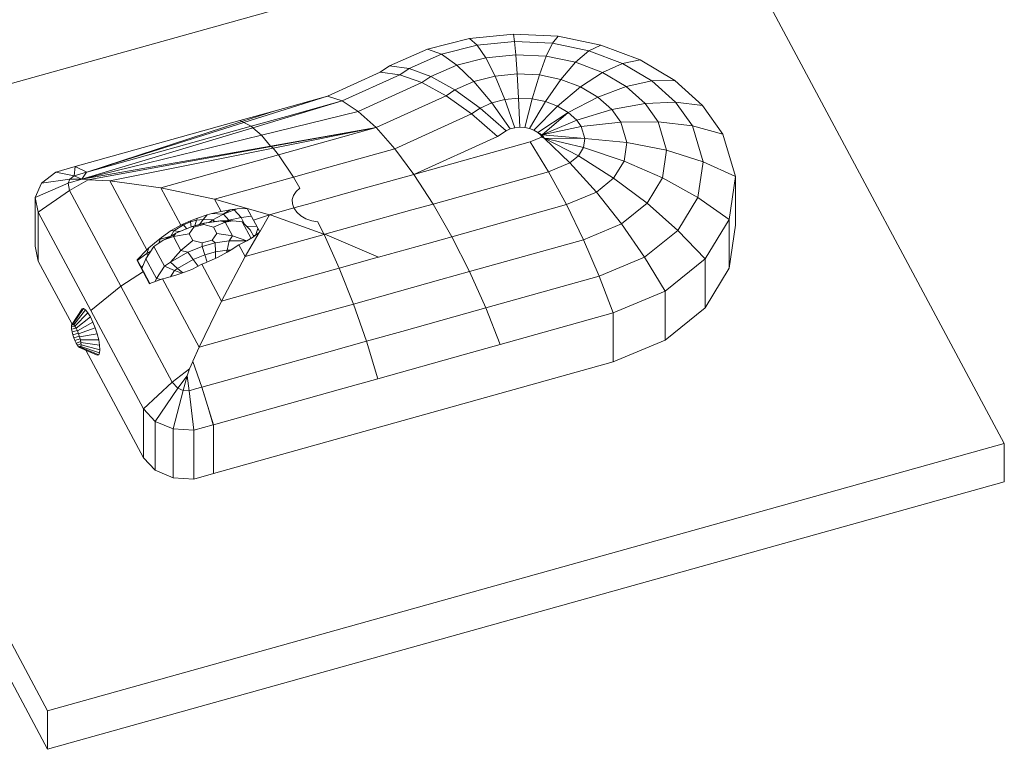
# Model space of a CAD drawing. Header units: millimetres. Extents: x -2220 to 52371, y -4077 to 6953.
# Tile 239 of 256: x 37716 to 37812, y 2103 to 2175. Entities that reach past the tile are written whole.
import ezdxf

# ---------------------------------------------------------------- set-up
doc = ezdxf.new("R2010")
doc.units = ezdxf.units.MM
doc.header["$MEASUREMENT"] = 0
doc.layers.add('Nuevo_09_EI_Mobiliari general', color=7, linetype='Continuous')
doc.layers.add('Nuevo_09_EI_Mobiliari general_Pluma_Nº__61', color=7, linetype='Continuous', lineweight=5, true_color=0x6a6a6a)

# ---------------------------------------------------------------- blocks, each defined once
blk = doc.blocks.new('Elem Sección_207_2', base_point=(42615.737, 4689.647))
at = {"layer": 'Nuevo_09_EI_Mobiliari general_Pluma_Nº__61', "color": 251, "linetype": 'Continuous', "lineweight": 5, "true_color": 0x6a6a6a}
for p, q in [((37695.051, 2163.412), (37783.044, 2188.004)), ((37783.044, 2188.004), (37812.208, 2133.53)), ((37755.563, 2172.263), (37759.682, 2173.32)), ((37759.682, 2173.32), (37764.014, 2173.747)), ((37759.682, 2173.32), (37760.428, 2172.669)), ((37760.428, 2172.669), (37764.116, 2173.032)), ((37764.014, 2173.747), (37764.116, 2173.032)), ((37764.014, 2173.747), (37768.374, 2173.526)), ((37764.116, 2173.032), (37767.83, 2172.844)), ((37764.116, 2173.032), (37764.233, 2171.719)), ((37767.83, 2172.844), (37768.374, 2173.526)), ((37768.374, 2173.526), (37772.58, 2172.666)), ((37751.829, 2170.62), (37755.563, 2172.263)), ((37755.563, 2172.263), (37756.919, 2171.768)), ((37756.919, 2171.768), (37760.428, 2172.669)), ((37760.428, 2172.669), (37761.27, 2171.427)), ((37767.215, 2171.568), (37767.83, 2172.844)), ((37767.83, 2172.844), (37771.412, 2172.111)), ((37770.092, 2170.979), (37771.412, 2172.111)), ((37771.412, 2172.111), (37772.58, 2172.666)), ((37771.412, 2172.111), (37774.71, 2170.866)), ((37772.58, 2172.666), (37776.454, 2171.203)), ((37753.74, 2170.37), (37756.919, 2171.768)), ((37756.919, 2171.768), (37758.452, 2170.704)), ((37758.452, 2170.704), (37761.27, 2171.427)), ((37761.27, 2171.427), (37764.233, 2171.719)), ((37761.27, 2171.427), (37762.186, 2169.626)), ((37764.233, 2171.719), (37767.215, 2171.568)), ((37764.233, 2171.719), (37764.359, 2169.84)), ((37766.546, 2169.729), (37767.215, 2171.568)), ((37767.215, 2171.568), (37770.092, 2170.979)), ((37774.71, 2170.866), (37776.454, 2171.203)), ((37776.454, 2171.203), (37779.832, 2169.2)), ((37750.902, 2169.994), (37751.829, 2170.62)), ((37751.829, 2170.62), (37753.74, 2170.37)), ((37752.829, 2169.753), (37753.74, 2170.37)), ((37753.74, 2170.37), (37755.898, 2169.58)), ((37755.898, 2169.58), (37758.452, 2170.704)), ((37758.452, 2170.704), (37760.12, 2169.096)), ((37768.655, 2169.298), (37770.092, 2170.979)), ((37770.092, 2170.979), (37772.742, 2169.979)), ((37772.742, 2169.979), (37774.71, 2170.866)), ((37774.71, 2170.866), (37777.588, 2169.16)), ((37745.745, 2167.653), (37750.902, 2169.994)), ((37747.16, 2167.181), (37752.829, 2169.753)), ((37750.902, 2169.994), (37752.829, 2169.753)), ((37752.829, 2169.753), (37755.006, 2168.976)), ((37755.006, 2168.976), (37755.898, 2169.58)), ((37755.898, 2169.58), (37758.247, 2168.272)), ((37760.12, 2169.096), (37762.186, 2169.626)), ((37762.186, 2169.626), (37764.359, 2169.84)), ((37762.186, 2169.626), (37763.154, 2167.314)), ((37764.359, 2169.84), (37766.546, 2169.729)), ((37764.359, 2169.84), (37764.492, 2167.446)), ((37765.84, 2167.378), (37766.546, 2169.729)), ((37766.546, 2169.729), (37768.655, 2169.298)), ((37767.139, 2167.112), (37768.655, 2169.298)), ((37768.655, 2169.298), (37770.598, 2168.564)), ((37770.598, 2168.564), (37772.742, 2169.979)), ((37772.742, 2169.979), (37775.053, 2168.609)), ((37775.053, 2168.609), (37777.588, 2169.16)), ((37777.588, 2169.16), (37779.832, 2169.2)), ((37777.588, 2169.16), (37779.921, 2167.065)), ((37779.832, 2169.2), (37782.573, 2166.741)), ((37748.758, 2166.141), (37755.006, 2168.976)), ((37755.006, 2168.976), (37757.375, 2167.682)), ((37757.375, 2167.682), (37758.247, 2168.272)), ((37758.247, 2168.272), (37760.12, 2169.096)), ((37758.247, 2168.272), (37760.727, 2166.48)), ((37760.12, 2169.096), (37761.881, 2166.987)), ((37768.336, 2166.66), (37770.598, 2168.564)), ((37770.598, 2168.564), (37772.293, 2167.56)), ((37772.293, 2167.56), (37775.053, 2168.609)), ((37775.053, 2168.609), (37776.927, 2166.926)), ((37737.509, 2165.049), (37745.745, 2167.653)), ((37738.413, 2164.545), (37747.16, 2167.181)), ((37740.59, 2166.212), (37745.745, 2167.653)), ((37741.723, 2165.661), (37747.16, 2167.181)), ((37745.745, 2167.653), (37747.16, 2167.181)), ((37747.16, 2167.181), (37748.758, 2166.141)), ((37750.498, 2164.561), (37757.375, 2167.682)), ((37757.375, 2167.682), (37759.875, 2165.904)), ((37761.881, 2166.987), (37763.154, 2167.314)), ((37763.154, 2167.314), (37764.492, 2167.446)), ((37763.154, 2167.314), (37764.147, 2164.551)), ((37764.629, 2164.598), (37764.492, 2167.446)), ((37764.492, 2167.446), (37765.84, 2167.378)), ((37765.114, 2164.573), (37765.84, 2167.378)), ((37765.84, 2167.378), (37767.139, 2167.112)), ((37769.38, 2166.041), (37772.293, 2167.56)), ((37772.293, 2167.56), (37773.667, 2166.326)), ((37737.115, 2165.241), (37740.59, 2166.212)), ((37740.59, 2166.212), (37737.315, 2165.144)), ((37759.875, 2165.904), (37760.727, 2166.48)), ((37760.727, 2166.48), (37761.881, 2166.987)), ((37760.727, 2166.48), (37763.273, 2164.25)), ((37761.881, 2166.987), (37763.688, 2164.433)), ((37765.583, 2164.478), (37767.139, 2167.112)), ((37766.014, 2164.315), (37768.336, 2166.66)), ((37767.139, 2167.112), (37768.336, 2166.66)), ((37768.336, 2166.66), (37769.38, 2166.041)), ((37770.227, 2165.281), (37773.667, 2166.326)), ((37773.667, 2166.326), (37776.927, 2166.926)), ((37773.667, 2166.326), (37774.532, 2165.102)), ((37776.927, 2166.926), (37779.921, 2167.065)), ((37776.927, 2166.926), (37778.203, 2165.121)), ((37779.921, 2167.065), (37781.574, 2164.726)), ((37779.921, 2167.065), (37782.573, 2166.741)), ((37782.573, 2166.741), (37784.559, 2163.928)), ((37720.949, 2160.723), (37737.115, 2165.241)), ((37737.115, 2165.241), (37737.315, 2165.144)), ((37738.248, 2164.69), (37741.723, 2165.661)), ((37739.248, 2163.808), (37748.758, 2166.141)), ((37748.758, 2166.141), (37750.498, 2164.561)), ((37752.334, 2162.481), (37759.875, 2165.904)), ((37759.875, 2165.904), (37762.443, 2163.689)), ((37766.39, 2164.092), (37769.38, 2166.041)), ((37766.805, 2163.864), (37769.38, 2166.041)), ((37766.805, 2163.864), (37770.227, 2165.281)), ((37769.38, 2166.041), (37770.227, 2165.281)), ((37770.227, 2165.281), (37770.658, 2164.671)), ((37721.613, 2159.482), (37738.413, 2164.545)), ((37722.088, 2160.174), (37737.315, 2165.144)), ((37722.088, 2160.174), (37737.509, 2165.049)), ((37722.088, 2160.174), (37738.248, 2164.69)), ((37737.315, 2165.144), (37737.509, 2165.049)), ((37737.509, 2165.049), (37738.248, 2164.69)), ((37738.248, 2164.69), (37738.413, 2164.545)), ((37738.413, 2164.545), (37739.248, 2163.808)), ((37740.135, 2162.739), (37750.498, 2164.561)), ((37740.197, 2162.687), (37750.498, 2164.561)), ((37740.382, 2162.534), (37750.498, 2164.561)), ((37740.921, 2161.884), (37750.498, 2164.561)), ((37750.498, 2164.561), (37752.334, 2162.481)), ((37763.273, 2164.25), (37763.688, 2164.433)), ((37763.688, 2164.433), (37764.147, 2164.551)), ((37764.147, 2164.551), (37764.629, 2164.598)), ((37764.629, 2164.598), (37765.114, 2164.573)), ((37765.114, 2164.573), (37765.583, 2164.478)), ((37765.583, 2164.478), (37766.014, 2164.315)), ((37766.014, 2164.315), (37766.39, 2164.092)), ((37766.805, 2163.864), (37770.658, 2164.671)), ((37770.658, 2164.671), (37774.532, 2165.102)), ((37770.658, 2164.671), (37771.006, 2163.5)), ((37774.532, 2165.102), (37778.203, 2165.121)), ((37774.532, 2165.102), (37775.128, 2163.099)), ((37778.203, 2165.121), (37779.034, 2162.33)), ((37778.203, 2165.121), (37781.574, 2164.726)), ((37781.574, 2164.726), (37782.621, 2161.21)), ((37781.574, 2164.726), (37784.559, 2163.928)), ((37721.613, 2159.482), (37739.248, 2163.808)), ((37739.248, 2163.808), (37740.135, 2162.739)), ((37754.219, 2159.957), (37762.443, 2163.689)), ((37762.443, 2163.689), (37763.273, 2164.25)), ((37765.628, 2163.145), (37766.747, 2163.615)), ((37766.39, 2164.092), (37766.576, 2163.99)), ((37766.39, 2164.092), (37766.695, 2163.818)), ((37766.695, 2163.818), (37766.576, 2163.99)), ((37766.576, 2163.99), (37766.805, 2163.864)), ((37766.695, 2163.818), (37766.805, 2163.864)), ((37766.695, 2163.818), (37766.747, 2163.615)), ((37766.695, 2163.818), (37767.009, 2163.521)), ((37766.747, 2163.615), (37767.009, 2163.521)), ((37766.805, 2163.864), (37767.009, 2163.521)), ((37766.805, 2163.864), (37771.006, 2163.5)), ((37767.009, 2163.521), (37769.536, 2161.099)), ((37767.009, 2163.521), (37771.006, 2163.5)), ((37767.009, 2163.521), (37770.879, 2162.6)), ((37767.009, 2163.521), (37770.372, 2161.773)), ((37771.006, 2163.5), (37770.879, 2162.6)), ((37771.006, 2163.5), (37775.128, 2163.099)), ((37784.559, 2163.928), (37785.797, 2159.771)), ((37721.613, 2159.482), (37740.135, 2162.739)), ((37722.241, 2159.419), (37740.197, 2162.687)), ((37724.368, 2159.325), (37740.382, 2162.534)), ((37740.135, 2162.739), (37740.197, 2162.687)), ((37740.197, 2162.687), (37740.382, 2162.534)), ((37740.382, 2162.534), (37740.921, 2161.884)), ((37745.866, 2160.674), (37752.334, 2162.481)), ((37752.334, 2162.481), (37754.219, 2159.957)), ((37754.219, 2159.957), (37765.628, 2163.145)), ((37765.628, 2163.145), (37767.445, 2160.221)), ((37770.372, 2161.773), (37770.879, 2162.6)), ((37770.879, 2162.6), (37774.869, 2161.271)), ((37775.128, 2163.099), (37774.869, 2161.271)), ((37775.128, 2163.099), (37779.034, 2162.33)), ((37689.082, 2161.743), (37718.246, 2107.269)), ((37729.365, 2158.655), (37740.921, 2161.884)), ((37740.921, 2161.884), (37742.392, 2159.703)), ((37769.536, 2161.099), (37770.372, 2161.773)), ((37770.372, 2161.773), (37773.84, 2159.591)), ((37779.034, 2162.33), (37778.649, 2159.622)), ((37779.034, 2162.33), (37782.621, 2161.21)), ((37719.049, 2160.193), (37720.949, 2160.723)), ((37720.848, 2159.828), (37720.949, 2160.723)), ((37720.949, 2160.723), (37722.088, 2160.174)), ((37742.392, 2159.703), (37745.866, 2160.674)), ((37767.445, 2160.221), (37769.536, 2161.099)), ((37769.536, 2161.099), (37772.142, 2158.221)), ((37774.869, 2161.271), (37773.84, 2159.591)), ((37774.869, 2161.271), (37778.649, 2159.622)), ((37782.621, 2161.21), (37782.122, 2157.695)), ((37782.621, 2161.21), (37785.797, 2159.771)), ((37717.649, 2159.116), (37719.049, 2160.193)), ((37717.649, 2159.116), (37720.431, 2159.506)), ((37719.049, 2160.193), (37720.848, 2159.828)), ((37720.248, 2159.086), (37720.431, 2159.506)), ((37720.248, 2159.086), (37721.613, 2159.482)), ((37720.431, 2159.506), (37720.848, 2159.828)), ((37720.431, 2159.506), (37721.613, 2159.482)), ((37720.848, 2159.828), (37722.074, 2160.17)), ((37720.848, 2159.828), (37721.613, 2159.482)), ((37722.074, 2160.17), (37721.613, 2159.482)), ((37722.241, 2159.419), (37721.613, 2159.482)), ((37734.638, 2157.536), (37742.392, 2159.703)), ((37742.392, 2159.703), (37743.013, 2158.62)), ((37748.887, 2158.466), (37754.219, 2159.957)), ((37754.219, 2159.957), (37756.105, 2157.052)), ((37756.105, 2157.052), (37767.445, 2160.221)), ((37767.445, 2160.221), (37769.215, 2156.993)), ((37772.142, 2158.221), (37773.84, 2159.591)), ((37773.84, 2159.591), (37777.125, 2157.133)), ((37778.649, 2159.622), (37777.125, 2157.133)), ((37778.649, 2159.622), (37782.122, 2157.695)), ((37785.797, 2159.771), (37785.197, 2155.541)), ((37785.797, 2159.771), (37785.797, 2154.969)), ((37717.035, 2157.707), (37717.649, 2159.116)), ((37717.035, 2157.707), (37720.248, 2159.086)), ((37720.388, 2158.391), (37720.248, 2159.086)), ((37720.388, 2158.391), (37722.241, 2159.419)), ((37722.241, 2159.419), (37724.368, 2159.325)), ((37727.989, 2152.563), (37724.368, 2159.325)), ((37724.368, 2159.325), (37729.365, 2158.655)), ((37731.329, 2154.985), (37729.365, 2158.655)), ((37729.365, 2158.655), (37734.638, 2157.536)), ((37743.013, 2158.62), (37742.641, 2158.281)), ((37718.246, 2103.483), (37689.082, 2157.957)), ((37717.329, 2156.245), (37717.035, 2157.707)), ((37717.035, 2152.904), (37717.035, 2157.707)), ((37717.329, 2156.245), (37720.388, 2158.391)), ((37725.432, 2148.969), (37720.388, 2158.391)), ((37735.284, 2156.329), (37734.638, 2157.536)), ((37734.638, 2157.536), (37740.052, 2155.997)), ((37742.388, 2157.896), (37742.267, 2157.485)), ((37742.641, 2158.281), (37742.388, 2157.896)), ((37743.658, 2157.005), (37747.376, 2158.044)), ((37747.376, 2158.044), (37748.887, 2158.466)), ((37769.215, 2156.993), (37772.142, 2158.221)), ((37772.142, 2158.221), (37774.611, 2155.105)), ((37782.122, 2157.695), (37780.143, 2154.463)), ((37782.122, 2157.695), (37785.197, 2155.541)), ((37736.878, 2156.576), (37736.368, 2156.523)), ((37736.878, 2156.576), (37736.579, 2156.486)), ((37737.855, 2156.597), (37736.878, 2156.576)), ((37737.855, 2156.597), (37738.456, 2155.474)), ((37740.052, 2155.997), (37742.441, 2156.665)), ((37742.267, 2157.485), (37742.285, 2157.067)), ((37742.285, 2157.067), (37742.441, 2156.665)), ((37742.441, 2156.665), (37743.658, 2157.005)), ((37742.441, 2156.665), (37742.492, 2156.589)), ((37742.492, 2156.589), (37742.726, 2156.244)), ((37754.01, 2156.466), (37756.105, 2157.052)), ((37756.105, 2157.052), (37757.941, 2153.842)), ((37757.941, 2153.842), (37769.215, 2156.993)), ((37769.215, 2156.993), (37770.891, 2153.545)), ((37777.125, 2157.133), (37774.611, 2155.105)), ((37777.125, 2157.133), (37780.143, 2154.463)), ((37717.329, 2151.442), (37717.329, 2156.245)), ((37722.501, 2146.584), (37717.329, 2156.245)), ((37732.267, 2155.396), (37732.951, 2155.654)), ((37732.951, 2155.654), (37732.86, 2155.45)), ((37732.951, 2155.654), (37733.93, 2155.981)), ((37733.93, 2155.981), (37733.538, 2155.543)), ((37733.93, 2155.981), (37734.377, 2156.112)), ((37734.377, 2156.112), (37735.284, 2156.329)), ((37735.487, 2156.067), (37734.377, 2156.112)), ((37735.445, 2156.034), (37734.488, 2155.505)), ((37736.166, 2156.491), (37735.284, 2156.329)), ((37735.487, 2156.067), (37735.445, 2156.034)), ((37735.506, 2156.064), (37735.445, 2156.034)), ((37736.166, 2156.491), (37735.487, 2156.067)), ((37736.579, 2156.486), (37735.506, 2156.064)), ((37736.036, 2155.478), (37735.506, 2156.064)), ((37737.267, 2155.726), (37736.036, 2155.478)), ((37736.368, 2156.523), (37736.166, 2156.491)), ((37736.579, 2156.486), (37736.368, 2156.523)), ((37737.267, 2155.726), (37736.579, 2156.486)), ((37738.255, 2155.85), (37737.267, 2155.726)), ((37737.573, 2155.076), (37737.267, 2155.726)), ((37738.456, 2155.474), (37740.052, 2155.997)), ((37739.073, 2154.321), (37740.052, 2155.997)), ((37740.052, 2155.997), (37740.194, 2155.947)), ((37740.194, 2155.947), (37745.39, 2154.106)), ((37742.726, 2156.244), (37743.126, 2155.881)), ((37743.126, 2155.881), (37743.621, 2155.593)), ((37743.621, 2155.593), (37744.185, 2155.397)), ((37748.885, 2155.034), (37754.01, 2156.466)), ((37730.366, 2154.45), (37731.329, 2154.985)), ((37731.595, 2155), (37730.645, 2154.431)), ((37730.849, 2154.202), (37732.429, 2154.846)), ((37732.373, 2154.806), (37730.982, 2154.24)), ((37731.329, 2154.985), (37731.525, 2155.08)), ((37731.525, 2155.08), (37732.267, 2155.396)), ((37731.595, 2155), (37731.525, 2155.08)), ((37732.274, 2155.286), (37731.595, 2155)), ((37731.898, 2154.63), (37731.595, 2155)), ((37732.155, 2154.118), (37732.607, 2154.763)), ((37732.267, 2155.396), (37732.274, 2155.286)), ((37732.86, 2155.45), (37732.274, 2155.286)), ((37732.274, 2155.286), (37732.337, 2154.809)), ((37732.429, 2154.846), (37733.604, 2155.175)), ((37732.429, 2154.846), (37732.607, 2154.763)), ((37733.601, 2155.15), (37732.462, 2154.831)), ((37732.607, 2154.763), (37733.588, 2155.038)), ((37732.86, 2155.45), (37732.69, 2154.919)), ((37733.538, 2155.543), (37732.86, 2155.45)), ((37733.538, 2155.543), (37733.188, 2155.058)), ((37734.488, 2155.505), (37733.538, 2155.543)), ((37733.604, 2155.175), (37733.588, 2155.038)), ((37733.588, 2155.038), (37734.524, 2154.78)), ((37733.604, 2155.175), (37735.184, 2155.414)), ((37735.05, 2155.377), (37733.659, 2155.166)), ((37734.488, 2155.505), (37734.102, 2155.25)), ((37734.645, 2155.332), (37734.488, 2155.505)), ((37734.524, 2154.78), (37735.68, 2155.277)), ((37734.524, 2154.78), (37734.866, 2154.142)), ((37735.184, 2155.414), (37735.68, 2155.277)), ((37735.184, 2155.414), (37736.441, 2155.404)), ((37736.22, 2155.367), (37735.328, 2155.374)), ((37735.68, 2155.277), (37736.441, 2155.404)), ((37735.68, 2155.277), (37736.412, 2153.91)), ((37736.036, 2155.478), (37735.787, 2155.409)), ((37736.07, 2155.407), (37736.036, 2155.478)), ((37736.441, 2155.404), (37736.764, 2155.363)), ((37736.764, 2155.363), (37737.354, 2155.287)), ((37737.354, 2155.287), (37738.138, 2154.529)), ((37737.354, 2155.287), (37738.222, 2153.667)), ((37738.786, 2154.857), (37737.771, 2154.884)), ((37739.073, 2154.321), (37738.456, 2155.474)), ((37738.659, 2153.973), (37738.905, 2154.635)), ((37744.185, 2155.397), (37744.789, 2155.302)), ((37744.789, 2155.302), (37745.39, 2154.106)), ((37745.466, 2154.078), (37748.885, 2155.034)), ((37770.891, 2153.545), (37774.611, 2155.105)), ((37774.611, 2155.105), (37776.879, 2151.831)), ((37785.197, 2155.541), (37782.815, 2151.652)), ((37785.197, 2155.541), (37785.197, 2150.738)), ((37785.797, 2154.969), (37785.197, 2150.738)), ((37729.091, 2153.515), (37729.415, 2153.772)), ((37730.25, 2153.863), (37729.311, 2153.599)), ((37729.415, 2153.772), (37729.311, 2153.599)), ((37729.415, 2153.772), (37730.366, 2154.45)), ((37729.592, 2153.49), (37730.849, 2154.202)), ((37729.592, 2153.49), (37730.609, 2153.86)), ((37730.804, 2154.138), (37729.782, 2153.559)), ((37730.645, 2154.431), (37730.331, 2153.909)), ((37730.645, 2154.431), (37730.366, 2154.45)), ((37730.609, 2153.86), (37730.849, 2154.202)), ((37730.609, 2153.86), (37732.155, 2154.118)), ((37731.341, 2152.493), (37730.609, 2153.86)), ((37731.196, 2154.344), (37730.645, 2154.431)), ((37732.155, 2154.118), (37732.497, 2153.48)), ((37734.414, 2153.496), (37734.866, 2154.142)), ((37734.866, 2154.142), (37736.412, 2153.91)), ((37736.412, 2153.91), (37736.085, 2153.444)), ((37736.412, 2153.91), (37737.799, 2153.43)), ((37739.036, 2154.257), (37737.658, 2151.896)), ((37737.977, 2153.517), (37738.383, 2153.765)), ((37738.138, 2154.529), (37738.5, 2153.853)), ((37738.383, 2153.765), (37739.036, 2154.257)), ((37738.659, 2153.973), (37738.442, 2153.96)), ((37738.442, 2153.96), (37738.635, 2153.955)), ((37739.036, 2154.257), (37739.088, 2154.294)), ((37741.507, 2152.972), (37745.411, 2154.063)), ((37745.39, 2154.106), (37745.466, 2154.078)), ((37745.411, 2154.063), (37745.39, 2154.106)), ((37745.411, 2154.063), (37745.466, 2154.078)), ((37745.411, 2154.063), (37746.881, 2150.751)), ((37745.466, 2154.078), (37750.739, 2151.829)), ((37755.48, 2153.154), (37757.941, 2153.842)), ((37757.941, 2153.842), (37759.681, 2150.411)), ((37780.143, 2154.463), (37776.879, 2151.831)), ((37780.143, 2154.463), (37782.815, 2151.652)), ((37717.329, 2151.442), (37717.035, 2152.904)), ((37727.895, 2151.666), (37728.679, 2152.863)), ((37728.198, 2152.763), (37727.982, 2152.181)), ((37727.989, 2152.563), (37728.198, 2152.763)), ((37728.198, 2152.763), (37729.091, 2153.515)), ((37728.679, 2152.863), (37729.269, 2153.268)), ((37729.714, 2150.93), (37728.679, 2152.863)), ((37729.311, 2153.599), (37729.091, 2153.515)), ((37729.311, 2153.599), (37729.16, 2153.193)), ((37729.269, 2153.268), (37729.592, 2153.49)), ((37731.341, 2152.493), (37732.497, 2153.48)), ((37733.408, 2152.873), (37732.017, 2152.307)), ((37732.497, 2153.48), (37733.432, 2153.222)), ((37734.694, 2153.233), (37733.408, 2152.873)), ((37733.432, 2153.222), (37733.408, 2152.873)), ((37733.408, 2152.873), (37733.686, 2152.053)), ((37733.432, 2153.222), (37734.414, 2153.496)), ((37734.414, 2153.496), (37734.694, 2153.233)), ((37734.694, 2153.233), (37736.085, 2153.444)), ((37734.694, 2153.233), (37734.733, 2152.346)), ((37736.085, 2153.444), (37735.879, 2152.52)), ((37737.799, 2153.43), (37736.085, 2153.444)), ((37736.282, 2152.553), (37737.041, 2153.048)), ((37737.041, 2153.048), (37737.807, 2153.426)), ((37737.041, 2153.048), (37737.658, 2151.896)), ((37737.658, 2151.896), (37741.507, 2152.972)), ((37737.807, 2153.426), (37737.977, 2153.517)), ((37750.739, 2151.829), (37755.48, 2153.154)), ((37759.681, 2150.411), (37770.891, 2153.545)), ((37770.891, 2153.545), (37772.431, 2149.965)), ((37727.982, 2152.181), (37727.034, 2151.511)), ((37727.052, 2151.559), (37727.989, 2152.563)), ((37728.39, 2152.422), (37727.982, 2152.181)), ((37727.982, 2152.181), (37728.086, 2151.958)), ((37730.304, 2151.335), (37731.341, 2152.493)), ((37732.017, 2152.307), (37730.304, 2151.335)), ((37731.341, 2152.493), (37732.017, 2152.307)), ((37732.54, 2151.587), (37732.017, 2152.307)), ((37733.686, 2152.053), (37732.54, 2151.587)), ((37734.733, 2152.346), (37733.686, 2152.053)), ((37733.686, 2152.053), (37733.911, 2151.349)), ((37734.335, 2151.532), (37734.989, 2151.846)), ((37735.879, 2152.52), (37734.733, 2152.346)), ((37734.733, 2152.346), (37734.734, 2151.723)), ((37734.989, 2151.846), (37735.889, 2152.323)), ((37735.325, 2147.521), (37737.658, 2151.896)), ((37735.879, 2152.52), (37735.811, 2152.282)), ((37736.221, 2152.517), (37735.879, 2152.52)), ((37735.889, 2152.323), (37736.282, 2152.553)), ((37746.881, 2150.751), (37750.356, 2151.722)), ((37750.356, 2151.722), (37750.739, 2151.829)), ((37776.879, 2151.831), (37772.431, 2149.965)), ((37776.879, 2151.831), (37778.886, 2148.484)), ((37720.648, 2145.243), (37717.329, 2151.442)), ((37727.052, 2151.559), (37727.034, 2151.511)), ((37727.034, 2151.511), (37728.266, 2149.21)), ((37727.653, 2150.436), (37727.052, 2151.559)), ((37727.612, 2150.974), (37727.433, 2150.847)), ((37727.506, 2150.712), (37727.895, 2151.666)), ((37728.93, 2149.733), (37727.895, 2151.666)), ((37728.93, 2149.733), (37729.714, 2150.93)), ((37729.714, 2150.93), (37730.304, 2151.335)), ((37730.706, 2150.509), (37729.714, 2150.93)), ((37731.014, 2150.721), (37730.304, 2151.335)), ((37732.54, 2151.587), (37731.014, 2150.721)), ((37732.411, 2150.63), (37733.39, 2151.136)), ((37733.02, 2150.944), (37732.54, 2151.587)), ((37733.39, 2151.136), (37733.595, 2151.213)), ((37733.39, 2151.136), (37735.325, 2147.521)), ((37733.595, 2151.213), (37734.335, 2151.532)), ((37742.977, 2149.66), (37746.881, 2150.751)), ((37746.881, 2150.751), (37748.275, 2147.224)), ((37782.815, 2151.652), (37778.886, 2148.484)), ((37782.815, 2151.652), (37782.815, 2146.849)), ((37785.197, 2150.738), (37782.815, 2146.849)), ((37725.432, 2148.969), (37727.653, 2150.436)), ((37727.653, 2150.436), (37728.284, 2149.258)), ((37729.807, 2149.757), (37730.927, 2150.086)), ((37730.706, 2150.509), (37730.31, 2149.905)), ((37731.014, 2150.721), (37730.706, 2150.509)), ((37731.416, 2150.249), (37730.706, 2150.509)), ((37730.927, 2150.086), (37731.32, 2150.213)), ((37731.54, 2150.297), (37731.014, 2150.721)), ((37731.32, 2150.213), (37732.411, 2150.63)), ((37756.873, 2149.627), (37759.681, 2150.411)), ((37759.681, 2150.411), (37761.279, 2146.848)), ((37772.431, 2149.965), (37761.279, 2146.848)), ((37772.431, 2149.965), (37773.795, 2146.348)), ((37722.501, 2146.584), (37725.432, 2148.969)), ((37730.476, 2139.547), (37725.432, 2148.969)), ((37728.284, 2149.258), (37728.266, 2149.21)), ((37728.284, 2149.258), (37729.525, 2149.694)), ((37728.812, 2149.444), (37728.93, 2149.733)), ((37729.398, 2149.649), (37728.93, 2149.733)), ((37729.525, 2149.694), (37729.807, 2149.757)), ((37733.115, 2142.987), (37729.525, 2149.694)), ((37735.325, 2147.521), (37742.977, 2149.66)), ((37748.275, 2147.224), (37756.873, 2149.627)), ((37778.886, 2148.484), (37773.795, 2146.348)), ((37778.886, 2148.484), (37778.886, 2143.681)), ((37733.115, 2142.987), (37735.325, 2147.521)), ((37744.37, 2146.132), (37748.275, 2147.224)), ((37748.275, 2147.224), (37749.554, 2143.571)), ((37720.648, 2145.242), (37721.628, 2146.757)), ((37720.723, 2145.254), (37721.778, 2146.781)), ((37720.821, 2145.188), (37721.973, 2146.65)), ((37720.934, 2145.049), (37722.2, 2146.372)), ((37721.057, 2144.846), (37722.444, 2145.966)), ((37721.628, 2146.757), (37721.778, 2146.781)), ((37721.778, 2146.781), (37721.973, 2146.65)), ((37721.973, 2146.65), (37722.2, 2146.372)), ((37722.2, 2146.372), (37722.444, 2145.966)), ((37722.444, 2145.966), (37722.688, 2145.46)), ((37727.673, 2136.924), (37722.501, 2146.584)), ((37733.115, 2142.987), (37744.37, 2146.132)), ((37758.153, 2145.975), (37753.029, 2144.543)), ((37761.279, 2146.848), (37758.153, 2145.975)), ((37761.279, 2146.848), (37762.694, 2143.245)), ((37773.795, 2146.348), (37762.694, 2143.245)), ((37773.795, 2146.348), (37773.795, 2141.545)), ((37782.815, 2146.849), (37778.886, 2143.681)), ((37720.585, 2144.992), (37720.601, 2145.153)), ((37720.937, 2145.045), (37720.585, 2144.992)), ((37720.601, 2144.772), (37720.585, 2144.992)), ((37720.601, 2145.153), (37720.648, 2145.242)), ((37720.826, 2145.182), (37720.601, 2145.153)), ((37720.648, 2145.242), (37720.723, 2145.254)), ((37720.821, 2145.188), (37720.723, 2145.254)), ((37720.727, 2145.251), (37720.723, 2145.251)), ((37720.934, 2145.049), (37720.821, 2145.188)), ((37721.057, 2144.846), (37720.934, 2145.049)), ((37721.179, 2144.593), (37722.688, 2145.46)), ((37722.688, 2145.46), (37722.915, 2144.889)), ((37721.053, 2144.852), (37720.601, 2144.772)), ((37720.648, 2144.507), (37720.601, 2144.772)), ((37721.167, 2144.617), (37720.648, 2144.507)), ((37720.723, 2144.214), (37720.648, 2144.507)), ((37721.274, 2144.354), (37720.723, 2144.214)), ((37720.821, 2143.914), (37720.723, 2144.214)), ((37720.821, 2143.914), (37721.368, 2144.077)), ((37721.179, 2144.593), (37721.057, 2144.846)), ((37721.293, 2144.307), (37721.179, 2144.593)), ((37721.293, 2144.307), (37722.915, 2144.889)), ((37721.391, 2144.007), (37721.293, 2144.307)), ((37723.11, 2144.292), (37721.391, 2144.007)), ((37721.466, 2143.714), (37721.391, 2144.007)), ((37722.915, 2144.889), (37723.11, 2144.292)), ((37723.11, 2144.292), (37723.26, 2143.708)), ((37753.029, 2144.543), (37749.554, 2143.571)), ((37720.934, 2143.629), (37720.821, 2143.914)), ((37720.934, 2143.629), (37721.443, 2143.801)), ((37721.057, 2143.375), (37720.934, 2143.629)), ((37721.057, 2143.375), (37721.496, 2143.542)), ((37721.179, 2143.172), (37721.057, 2143.375)), ((37721.179, 2143.172), (37721.523, 2143.315)), ((37721.293, 2143.033), (37721.179, 2143.172)), ((37721.293, 2143.033), (37721.519, 2143.132)), ((37721.391, 2142.967), (37721.293, 2143.033)), ((37721.391, 2142.967), (37721.481, 2143.008)), ((37723.26, 2143.708), (37721.466, 2143.714)), ((37721.513, 2143.449), (37721.466, 2143.714)), ((37721.466, 2142.979), (37721.513, 2143.069)), ((37721.529, 2143.229), (37721.513, 2143.449)), ((37723.354, 2143.178), (37721.513, 2143.449)), ((37721.513, 2143.069), (37721.529, 2143.229)), ((37723.354, 2142.418), (37721.513, 2143.069)), ((37723.386, 2142.738), (37721.529, 2143.229)), ((37723.26, 2143.708), (37723.354, 2143.178)), ((37723.354, 2143.178), (37723.386, 2142.738)), ((37749.554, 2143.571), (37745.65, 2142.48)), ((37749.554, 2143.571), (37750.687, 2139.889)), ((37762.694, 2143.245), (37759.286, 2142.293)), ((37778.886, 2143.681), (37773.795, 2141.545)), ((37721.466, 2142.979), (37721.391, 2142.967)), ((37723.11, 2142.216), (37721.391, 2142.967)), ((37723.26, 2142.24), (37721.466, 2142.979)), ((37727.673, 2132.121), (37722.012, 2142.696)), ((37723.26, 2142.24), (37723.11, 2142.216)), ((37723.354, 2142.418), (37723.26, 2142.24)), ((37723.386, 2142.738), (37723.354, 2142.418)), ((37732.501, 2141.601), (37733.115, 2142.987)), ((37745.65, 2142.48), (37733.394, 2139.055)), ((37759.286, 2142.293), (37750.687, 2139.889)), ((37732.174, 2140.865), (37732.494, 2141.586)), ((37732.494, 2141.586), (37733.394, 2139.055)), ((37732.494, 2141.586), (37733.381, 2139.051)), ((37773.795, 2141.545), (37734.526, 2130.57)), ((37730.476, 2139.547), (37732.174, 2140.865)), ((37731.02, 2138.964), (37731.957, 2140.161)), ((37731.547, 2138.742), (37731.957, 2140.161)), ((37731.957, 2140.161), (37732.174, 2140.865)), ((37731.957, 2140.161), (37732.155, 2138.708)), ((37727.673, 2136.924), (37730.476, 2139.547)), ((37731.02, 2138.964), (37730.476, 2139.547)), ((37750.687, 2139.889), (37746.783, 2138.798)), ((37728.817, 2135.699), (37731.02, 2138.964)), ((37730.583, 2134.955), (37731.547, 2138.742)), ((37731.547, 2138.742), (37731.02, 2138.964)), ((37732.155, 2138.708), (37731.547, 2138.742)), ((37732.785, 2138.884), (37732.155, 2138.708)), ((37732.155, 2138.708), (37732.622, 2134.841)), ((37733.381, 2139.051), (37732.785, 2138.884)), ((37733.381, 2139.051), (37734.067, 2136.817)), ((37733.394, 2139.055), (37734.529, 2135.373)), ((37746.783, 2138.798), (37734.529, 2135.373)), ((37728.817, 2135.699), (37727.673, 2136.924)), ((37727.673, 2132.121), (37727.673, 2136.924)), ((37734.067, 2136.817), (37734.512, 2135.369)), ((37730.583, 2134.955), (37728.817, 2135.699)), ((37728.817, 2130.897), (37728.817, 2135.699)), ((37734.512, 2135.369), (37732.622, 2134.841)), ((37734.529, 2135.373), (37734.526, 2130.57)), ((37732.622, 2134.841), (37730.583, 2134.955)), ((37730.583, 2130.153), (37730.583, 2134.955)), ((37732.622, 2134.841), (37732.618, 2130.036)), ((37718.246, 2107.269), (37812.208, 2133.53)), ((37812.208, 2133.53), (37812.208, 2129.744)), ((37728.817, 2130.897), (37727.673, 2132.121)), ((37730.583, 2130.153), (37728.817, 2130.897)), ((37734.526, 2130.57), (37732.618, 2130.036)), ((37812.208, 2129.744), (37718.246, 2103.483)), ((37732.618, 2130.036), (37730.583, 2130.153)), ((37718.246, 2103.483), (37718.246, 2107.269))]:
    blk.add_line(p, q, dxfattribs=at)

msp = doc.modelspace()

# ---------------------------------------------------------------- block references
at = {"layer": 'Nuevo_09_EI_Mobiliari general', "lineweight": 0}
msp.add_blockref('Elem Sección_207_2', (42615.737, 4689.647), dxfattribs=at)

doc.saveas('drawing.dxf')
